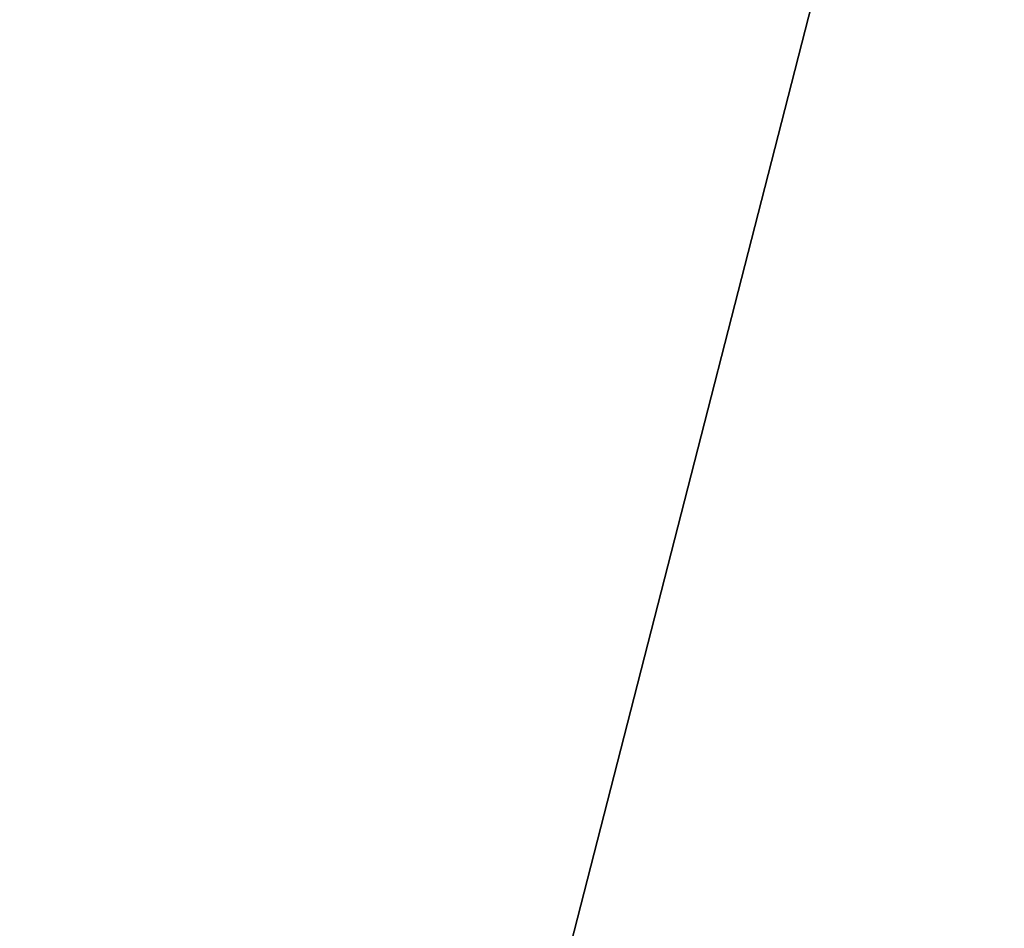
# Model space of a CAD drawing. Header units: millimetres. Extents: x 11 to 117, y -52 to 37.
# Tile 249 of 256: x 37.861 to 38.166, y -41.668 to -41.387. Entities that reach past the tile are written whole.
import ezdxf

# ---------------------------------------------------------------- set-up
doc = ezdxf.new("R2010")
doc.units = ezdxf.units.MM
doc.header["$LTSCALE"] = 25.4
doc.layers.get('0').update_dxf_attribs({"true_color": 0xff5454})

# ---------------------------------------------------------------- blocks, each defined once
blk = doc.blocks.new('PROFILE-IRIS-LED-7W-8995-8997-8996-8998.STL#2')
at = {"color": 18, "true_color": 0x000000}
mesh = blk.add_polyface(dxfattribs=at)
corners = [(37.80251, -7.93037, 84.23403), (27.0006, -50.05369, 33.9115), (37.98668, -8.12383, 84.12954)]
mesh.append_faces([[corners[k] for k in face] for face in [(0, 1, 2)]], dxfattribs={"color": 18})
mesh = blk.add_polyface(dxfattribs=at)
corners = [(35.09114, -41.75314, 34.35326), (38.16252, -41.16384, 35.17476), (37.91993, -42.10983, 34.04462), (35.33373, -40.80714, 35.48339)]
mesh.append_faces([[corners[k] for k in face] for face in [(0, 1, 2), (1, 0, 3)]], dxfattribs={"vtx0": -1, "color": 18})
mesh = blk.add_polyface(dxfattribs=at)
corners = [(37.91993, -42.10983, 34.04462), (40.96497, -41.15512, 34.56591), (40.72238, -42.10112, 33.43577), (38.16252, -41.16384, 35.17476)]
mesh.append_faces([[corners[k] for k in face] for face in [(0, 1, 2), (1, 0, 3)]], dxfattribs={"vtx0": -1, "color": 18})

msp = doc.modelspace()

# ---------------------------------------------------------------- block references
at = {"color": 0}
msp.add_blockref('PROFILE-IRIS-LED-7W-8995-8997-8996-8998.STL#2', (0, 0), dxfattribs=at)

doc.saveas('drawing.dxf')
